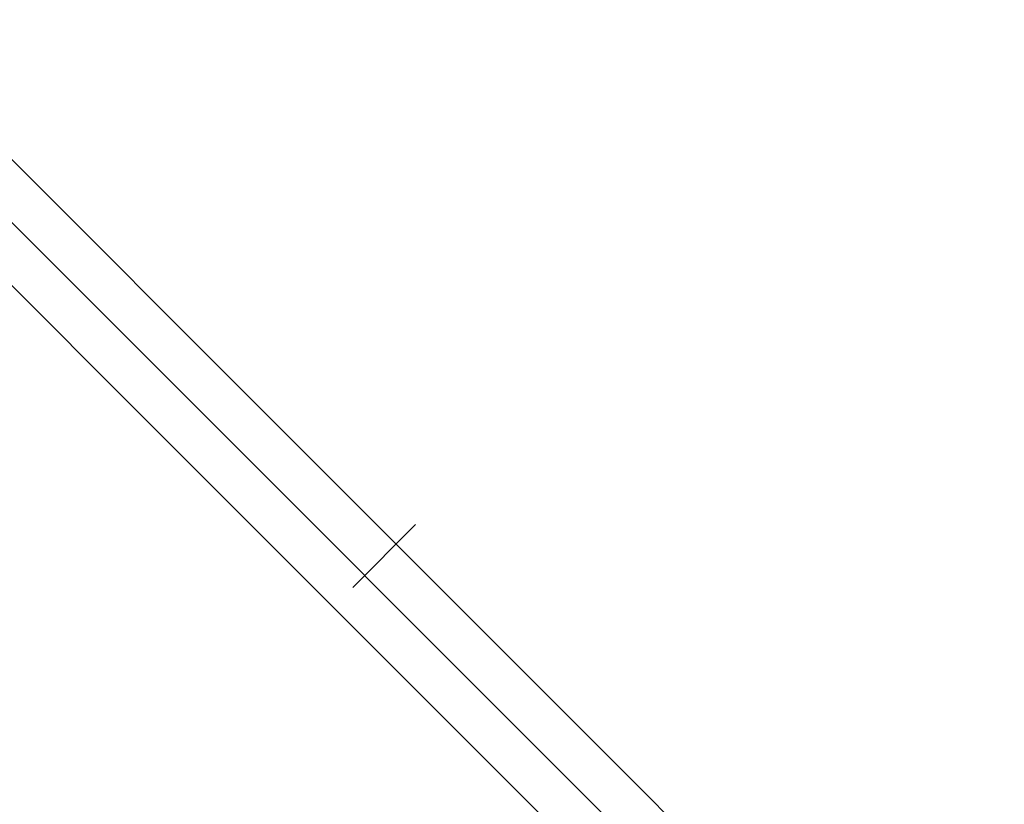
# Model space of a CAD drawing. Header units: millimetres. Extents: x -1690 to 192, y -898 to 54.
# Tile 118 of 256: x -1652 to -1635, y 40 to 53. Entities that reach past the tile are written whole.
import ezdxf

# ---------------------------------------------------------------- set-up
doc = ezdxf.new("R2010")
doc.units = ezdxf.units.MM
doc.header["$MEASUREMENT"] = 0
doc.layers.add('OVIDIO 186x93x72h', color=7, linetype='Continuous')

msp = doc.modelspace()

# ---------------------------------------------------------------- linework, layer by layer
at = {"layer": 'OVIDIO 186x93x72h', "extrusion": (-8.002787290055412e-07, 8.002763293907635e-07, 0.9999999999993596)}
for points in [[(-1636.452634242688, 35.60510356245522), (-1654.121156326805, 53.27357266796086)], [(-1654.121156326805, 53.27357266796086), (-1636.452634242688, 35.60510356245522)]]:
    msp.add_lwpolyline(points, dxfattribs=at)
at = {"layer": 'OVIDIO 186x93x72h'}
msp.add_lwpolyline([(-1636.982839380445, 35.07489422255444), (-1654.652950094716, 52.74500493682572)], dxfattribs=at)
at = {"layer": 'OVIDIO 186x93x72h', "extrusion": (-0.0004054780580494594, 0.0004054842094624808, 0.9999998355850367)}
for points in [[(-1655.185798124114, 52.2171293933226), (-1637.514201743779, 34.54526782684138)], [(-1637.514201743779, 34.54526782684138), (-1655.185798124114, 52.2171293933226)]]:
    msp.add_lwpolyline(points, dxfattribs=at)
at = {"layer": 'OVIDIO 186x93x72h', "extrusion": (-0.01521891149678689, -0.01521891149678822, 0.9997683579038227)}
msp.add_lwpolyline([(-1646.201641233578, 43.71939590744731), (-1645.140863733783, 44.77992768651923)], dxfattribs=at)
at = {"layer": 'OVIDIO 186x93x72h', "extrusion": (0, 1, 0)}
for points in [[(1663.790552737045, 717.3330877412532), (749.1110923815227, 717.333087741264)], [(749.1110923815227, 715.0847275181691), (1663.411021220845, 715.0847275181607)], [(1663.411021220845, 715.0847275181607), (749.1110923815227, 715.0847275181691)], [(1663.791935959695, 716.9884583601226), (749.1110923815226, 716.9884583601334)], [(749.1110923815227, 718.8735819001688), (1663.790552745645, 718.8735819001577)], [(749.1110923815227, 717.3735818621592), (1663.790552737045, 717.373581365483)], [(1663.790552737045, 717.373581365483), (749.1110923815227, 717.3735818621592)], [(1663.790552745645, 718.8735819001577), (749.1110923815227, 718.8735819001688)]]:
    msp.add_lwpolyline(points, dxfattribs=at)
at = {"layer": 'OVIDIO 186x93x72h', "extrusion": (0.265507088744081, 0.8812084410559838, -0.3911235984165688)}
for points in [[(1560.848365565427, 428.9805022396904), (1606.468101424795, 488.2006264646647)], [(1606.468101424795, 488.2006264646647), (1560.848365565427, 428.9805022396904)]]:
    msp.add_lwpolyline(points, dxfattribs=at)
at = {"layer": 'OVIDIO 186x93x72h', "extrusion": (0.2028516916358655, -0.1089792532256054, 0.973126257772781)}
for points in [[(-750.5095210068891, 1609.817011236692), (-750.5095210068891, 1449.161166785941)], [(-750.5095210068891, 1449.161166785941), (-750.5095210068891, 1609.817011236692)]]:
    msp.add_lwpolyline(points, dxfattribs=at)
at = {"layer": 'OVIDIO 186x93x72h', "extrusion": (0.2028516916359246, -0.1089792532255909, 0.9731262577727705)}
msp.add_lwpolyline([(-750.8049910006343, 1609.81701123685), (-750.8049910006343, 1449.161166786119)], dxfattribs=at)
at = {"layer": 'OVIDIO 186x93x72h', "extrusion": (0.2655604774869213, 0.8811853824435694, -0.3911393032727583)}
for points in [[(1560.843984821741, 427.4986469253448), (1607.164284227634, 487.6169424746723)], [(1607.164284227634, 487.6169424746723), (1560.843984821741, 427.4986469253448)]]:
    msp.add_lwpolyline(points, dxfattribs=at)
at = {"layer": 'OVIDIO 186x93x72h', "extrusion": (0.2653523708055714, 0.8812743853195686, -0.3910800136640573)}
msp.add_lwpolyline([(1579.783995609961, 480.2622936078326), (1535.471077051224, 422.7071487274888)], dxfattribs=at)
at = {"layer": 'OVIDIO 186x93x72h', "extrusion": (7.538766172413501e-07, 0.9999999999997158, 0)}
for points in [[(749.1111233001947, 716.4277468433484), (1663.411052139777, 716.4263683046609)], [(1663.411052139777, 716.4263683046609), (749.1111233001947, 716.4277468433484)]]:
    msp.add_lwpolyline(points, dxfattribs=at)
at = {"layer": 'OVIDIO 186x93x72h', "extrusion": (0.2028516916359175, -0.1089792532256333, 0.9731262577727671)}
for points in [[(-751.1004609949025, 1609.817011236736), (-751.1004609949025, 1449.161166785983)], [(-751.1004609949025, 1449.161166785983), (-751.1004609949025, 1609.817011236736)]]:
    msp.add_lwpolyline(points, dxfattribs=at)

doc.saveas('drawing.dxf')
